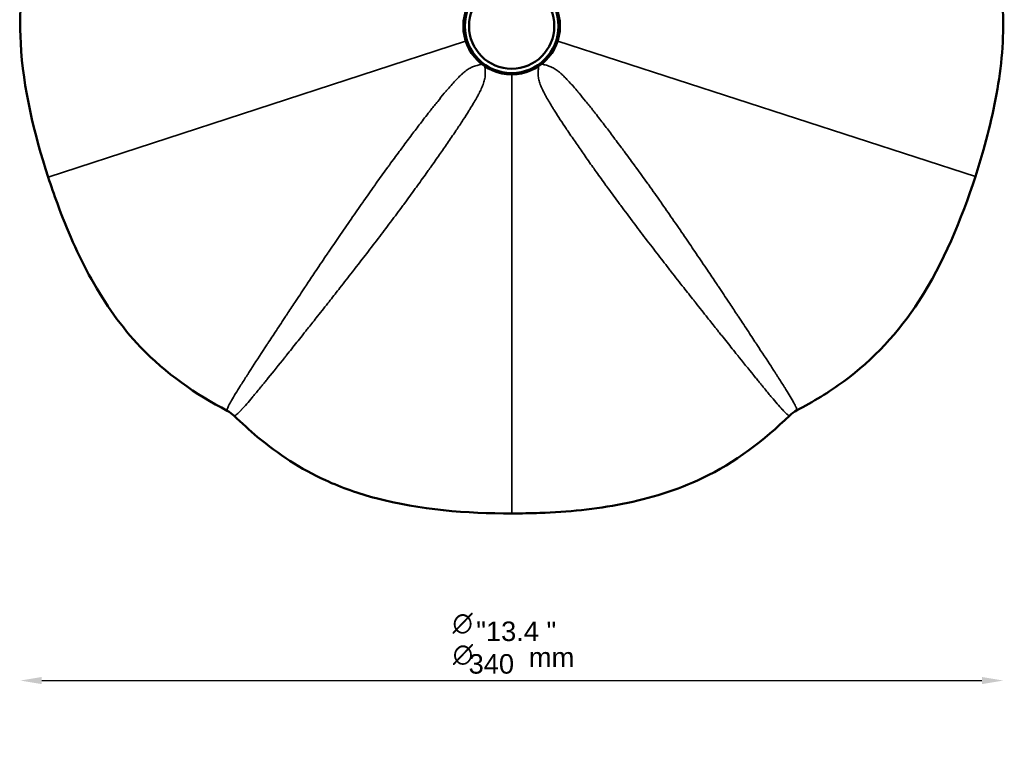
# Model space of a CAD drawing. Header units: millimetres. Extents: x 269 to 708, y 107 to 1146.
# Tile 1 of 3: x 269 to 616, y 107 to 362. Entities that reach past the tile are written whole.
import ezdxf

# ---------------------------------------------------------------- set-up
doc = ezdxf.new("R2010")
doc.units = ezdxf.units.MM
doc.header["$LTSCALE"] = 3
for name, color, linetype, lineweight in [('Symbol (ISO)', 7, 'Continuous', 25), ('Widoczne (ISO)', 7, 'Continuous', 50), ('Widoczne wąskie (ISO)', 7, 'Continuous', 35), ('Wymiar (ISO)', 7, 'Continuous', 25)]:
    doc.layers.add(name, color=color, linetype=linetype, lineweight=lineweight)
doc.styles.add('Tekst notatki (ISO)', font='arial.ttf')
doc.dimstyles.new('Domyślne (ISO)', dxfattribs={"dimscale": 3, "dimtxt": 2.3, "dimasz": 2.5, "dimexe": 3.175, "dimexo": 0, "dimgap": 0.762, "dimtad": 1, "dimdec": 1, "dimlfac": 0.03937, "dimzin": 0, "dimdsep": 46, "dimtxsty": 'Tekst notatki (ISO)', "dimcen": 0.09, "dimdle": 10, "dimclrd": 256, "dimclre": 256, "dimclrt": 256, "dimazin": 2, "dimtfac": 1, "dimtmove": 0, "dimatfit": 3, "dimfxl": 0, "dimtolj": 1, "dimlwd": -1, "dimlwe": -1, "dimarcsym": 0})

# ---------------------------------------------------------------- blocks, each defined once
blk = doc.blocks.new('*D7')
at = {"layer": 'Defpoints', "color": 0, "transparency": 16777216}
for p in [(615.59, 361.41), (269.47, 358.98), (615.59, 129.49)]:
    blk.add_point(p, dxfattribs=at)
at = {"layer": 'Wymiar (ISO)', "transparency": 16777216}
blk.add_line((276.97, 129.49), (608.09, 129.49), dxfattribs=at)
for points in [[(276.97, 130.74), (276.97, 128.24), (269.47, 129.49)], [(608.09, 130.74), (608.09, 128.24), (615.59, 129.49)]]:
    blk.add_solid(points, dxfattribs=at)
at = {"layer": 'Wymiar (ISO)', "transparency": 16777216, "insert": (427.33, 150.3), "char_height": 6.9, "attachment_point": 1, "style": 'Tekst notatki (ISO)'}
blk.add_mtext('\\A1; "\\fArial|b0|i0;{\\H6.8700;13.4 "\\P}\\fArial|b0|i0;{\\H6.8700;340}', dxfattribs=at)

msp = doc.modelspace()

# ---------------------------------------------------------------- linework, layer by layer
at = {"layer": 'Widoczne (ISO)'}
for radius in [17, 16.5, 15]:
    msp.add_circle((442.49, 360.02), radius, dxfattribs=at)
for points, knots in [([(279.27, 306.88), (274.3, 322.15), (270.45, 338.05), (269.23, 360.37), (269.37, 366.72), (271.19, 382.43), (273.73, 391.73), (278.58, 403.84), (280.11, 407.23), (281.76, 410.56)], [0, 0, 0, 0, 4.818374, 4.818374, 6.710343, 6.710343, 9.590844, 9.590844, 10.745785, 10.745785, 10.745785, 10.745785]), ([(603.18, 410.75), (608.71, 399.56), (613.03, 387.34), (615.99, 364.92), (615.81, 354.92), (613.45, 335.47), (611.32, 325.88), (607.76, 313.33), (606.8, 310.19), (605.79, 307.06)], [0.000001, 0.000001, 0.000001, 0.000001, 3.876756, 3.876756, 6.825657, 6.825657, 9.754337, 9.754337, 10.739671, 10.739671, 10.739671, 10.739671]), ([(342.32, 224.53), (331.28, 230.33), (320.59, 237.68), (305.03, 254.07), (299.29, 262.27), (289.77, 279.39), (285.85, 288.4), (281.36, 300.65), (280.29, 303.75), (279.27, 306.88)], [0.000001, 0.000001, 0.000001, 0.000001, 3.876756, 3.876756, 6.825657, 6.825657, 9.754337, 9.754337, 10.739671, 10.739671, 10.739671, 10.739671]), ([(605.79, 307.06), (600.83, 291.79), (594.61, 276.67), (578.87, 252.31), (569.75, 242.46), (554.22, 231.07), (548.6, 227.68), (542.83, 224.64)], [0, 0, 0, 0, 4.817466, 4.817466, 8.703693, 8.703693, 10.729856, 10.729856, 10.729856, 10.729856]), ([(442.6, 188.36), (426.54, 188.35), (410.23, 189.6), (388.62, 195.34), (382.63, 197.43), (368.24, 204.02), (360.18, 209.3), (350.17, 217.66), (347.42, 220.17), (344.75, 222.76)], [0, 0, 0, 0, 4.818374, 4.818374, 6.710343, 6.710343, 9.590844, 9.590844, 10.745785, 10.745785, 10.745785, 10.745785]), ([(540.4, 222.87), (531.47, 214.16), (521.18, 206.27), (500.78, 196.54), (491.21, 193.61), (471.98, 189.85), (462.2, 188.91), (449.17, 188.42), (445.88, 188.36), (442.6, 188.36)], [0.000001, 0.000001, 0.000001, 0.000001, 3.876756, 3.876756, 6.825657, 6.825657, 9.754337, 9.754337, 10.739671, 10.739671, 10.739671, 10.739671])]:
    msp.add_open_spline(points, degree=3, knots=knots, dxfattribs=at)
for points in [[(344.75, 222.76), (344.04, 223.46), (343.21, 224.06), (342.32, 224.53)], [(542.83, 224.64), (541.95, 224.17), (541.12, 223.57), (540.4, 222.87)]]:
    msp.add_open_spline(points, degree=3, dxfattribs=at)
at = {"layer": 'Widoczne wąskie (ISO)'}
for p, q in [((426.27, 354.73), (279.27, 306.88)), ((426.27, 354.73), (426.33, 354.75)), ((458.66, 354.77), (458.73, 354.75)), ((458.73, 354.75), (605.79, 307.06)), ((442.51, 343.02), (442.51, 342.95)), ((442.51, 342.95), (442.6, 188.36))]:
    msp.add_line(p, q, dxfattribs=at)
for points, knots in [([(426.27, 354.73), (426.26, 354.76), (426.25, 354.79), (426.24, 354.82), (426.23, 354.87), (426.21, 354.92), (426.2, 354.97), (426.16, 355.07), (426.13, 355.17), (426.11, 355.27), (426.1, 355.3), (426.09, 355.32), (426.08, 355.35), (426.03, 355.53), (425.98, 355.7), (425.94, 355.88), (425.93, 355.91), (425.93, 355.94), (425.92, 355.97), (425.83, 356.35), (425.75, 356.74), (425.69, 357.12), (425.68, 357.16), (425.67, 357.2), (425.67, 357.24), (425.6, 357.66), (425.56, 358.09), (425.53, 358.52), (425.51, 358.81), (425.51, 359.1), (425.51, 359.39)], [-0.00000006, -0.00000006, -0.00000006, -0.00000006, 0.00012781, 0.00012781, 0.00012781, 0.000349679, 0.000349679, 0.000349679, 0.000798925, 0.000798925, 0.000798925, 0.000919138, 0.000919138, 0.000919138, 0.001698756, 0.001698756, 0.001698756, 0.001838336, 0.001838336, 0.001838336, 0.003517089, 0.003517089, 0.003517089, 0.003676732, 0.003676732, 0.003676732, 0.005515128, 0.005515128, 0.005515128, 0.006769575, 0.006769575, 0.006769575, 0.006769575]), ([(459.49, 359.59), (459.5, 359.24), (459.49, 358.89), (459.47, 358.53), (459.44, 358.11), (459.4, 357.68), (459.33, 357.25), (459.33, 357.22), (459.32, 357.18), (459.31, 357.14), (459.25, 356.76), (459.18, 356.37), (459.08, 355.99), (459.08, 355.96), (459.07, 355.93), (459.06, 355.9), (459.02, 355.72), (458.97, 355.55), (458.92, 355.37), (458.91, 355.34), (458.91, 355.32), (458.9, 355.29), (458.87, 355.19), (458.84, 355.09), (458.81, 354.99), (458.79, 354.94), (458.78, 354.89), (458.76, 354.84), (458.75, 354.81), (458.74, 354.78), (458.73, 354.75)], [0.007670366, 0.007670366, 0.007670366, 0.007670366, 0.009185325, 0.009185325, 0.009185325, 0.01102239, 0.01102239, 0.01102239, 0.011181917, 0.011181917, 0.011181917, 0.012859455, 0.012859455, 0.012859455, 0.012998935, 0.012998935, 0.012998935, 0.013777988, 0.013777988, 0.013777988, 0.013898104, 0.013898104, 0.013898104, 0.014346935, 0.014346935, 0.014346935, 0.014568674, 0.014568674, 0.014568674, 0.01469652, 0.01469652, 0.01469652, 0.01469652]), ([(428.45, 350.44), (428.26, 350.7), (428.07, 350.97), (427.9, 351.24), (427.67, 351.6), (427.45, 351.98), (427.26, 352.36), (427.24, 352.39), (427.22, 352.42), (427.21, 352.46), (427.03, 352.81), (426.87, 353.16), (426.72, 353.52), (426.7, 353.55), (426.69, 353.58), (426.68, 353.61), (426.61, 353.78), (426.54, 353.95), (426.48, 354.12), (426.47, 354.15), (426.46, 354.18), (426.45, 354.2), (426.42, 354.3), (426.38, 354.4), (426.35, 354.5), (426.33, 354.55), (426.32, 354.6), (426.3, 354.65), (426.29, 354.68), (426.28, 354.71), (426.27, 354.73)], [0.007793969, 0.007793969, 0.007793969, 0.007793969, 0.009185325, 0.009185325, 0.009185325, 0.01102239, 0.01102239, 0.01102239, 0.011181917, 0.011181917, 0.011181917, 0.012859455, 0.012859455, 0.012859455, 0.012998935, 0.012998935, 0.012998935, 0.013777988, 0.013777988, 0.013777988, 0.013898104, 0.013898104, 0.013898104, 0.014346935, 0.014346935, 0.014346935, 0.014568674, 0.014568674, 0.014568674, 0.01469652, 0.01469652, 0.01469652, 0.01469652]), ([(458.73, 354.75), (458.72, 354.7), (458.7, 354.65), (458.66, 354.55), (458.61, 354.39), (458.56, 354.24), (458.45, 353.94), (458.37, 353.74), (458.13, 353.15), (457.95, 352.76), (457.56, 352.01), (457.35, 351.64), (456.92, 350.96), (456.7, 350.65), (456.47, 350.34)], [-0.00000006, -0.00000006, -0.00000006, -0.00000006, 0.000227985, 0.000227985, 0.00045603, 0.00091212, 0.00091212, 0.001824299, 0.001824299, 0.003648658, 0.003648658, 0.005473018, 0.005473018, 0.007095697, 0.007095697, 0.007095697, 0.007095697]), ([(342.32, 224.53), (342.24, 224.57), (342.22, 224.69), (342.26, 224.88), (342.26, 224.88), (342.26, 224.88), (342.26, 224.88), (342.3, 225.12), (342.44, 225.48), (342.65, 225.95), (342.86, 226.4), (343.15, 226.95), (343.51, 227.6), (343.53, 227.63), (343.54, 227.65), (343.56, 227.68), (343.94, 228.36), (344.39, 229.14), (344.92, 230.01), (345.39, 230.79), (345.91, 231.65), (346.49, 232.57), (346.55, 232.67), (346.61, 232.76), (346.67, 232.86), (347.32, 233.9), (348.03, 235.01), (348.79, 236.21), (348.98, 236.51), (349.18, 236.82), (349.38, 237.13), (349.58, 237.43), (349.78, 237.75), (349.98, 238.07), (350.26, 238.5), (350.54, 238.93), (350.82, 239.37), (350.96, 239.59), (351.11, 239.8), (351.25, 240.03), (352.8, 242.42), (354.48, 245), (356.27, 247.74), (356.48, 248.05), (356.69, 248.37), (356.9, 248.69), (357.91, 250.23), (358.96, 251.83), (360.04, 253.47), (360.58, 254.29), (361.13, 255.12), (361.68, 255.96), (362, 256.45), (362.32, 256.94), (362.65, 257.43), (362.89, 257.79), (363.13, 258.16), (363.37, 258.52), (364.28, 259.9), (365.2, 261.29), (366.14, 262.7), (367.33, 264.51), (368.56, 266.35), (369.8, 268.21), (370.02, 268.55), (370.25, 268.89), (370.47, 269.23), (371.51, 270.78), (372.56, 272.36), (373.62, 273.94), (374.93, 275.89), (376.26, 277.86), (377.6, 279.84), (377.74, 280.05), (377.87, 280.25), (378.01, 280.46), (379.23, 282.26), (380.46, 284.07), (381.71, 285.9), (383.1, 287.93), (384.5, 289.98), (385.92, 292.04), (385.93, 292.06), (385.94, 292.07), (385.96, 292.09), (387.3, 294.03), (388.66, 295.99), (390.04, 297.96), (390.13, 298.1), (390.23, 298.23), (390.33, 298.37), (390.93, 299.23), (391.53, 300.09), (392.14, 300.95), (392.84, 301.95), (393.55, 302.95), (394.27, 303.95), (394.45, 304.21), (394.64, 304.47), (394.82, 304.73), (396.06, 306.46), (397.31, 308.2), (398.57, 309.93), (398.85, 310.32), (399.14, 310.72), (399.43, 311.11), (400.59, 312.71), (401.76, 314.3), (402.93, 315.88), (403.32, 316.42), (403.72, 316.95), (404.11, 317.49), (405.19, 318.93), (406.27, 320.37), (407.35, 321.81), (407.84, 322.47), (408.34, 323.12), (408.83, 323.77), (409.83, 325.09), (410.84, 326.4), (411.85, 327.71), (412.4, 328.43), (412.97, 329.15), (413.53, 329.87), (413.73, 330.12), (413.93, 330.38), (414.13, 330.63), (414.9, 331.61), (415.67, 332.58), (416.44, 333.54), (417.21, 334.49), (417.99, 335.44), (418.77, 336.38), (419.04, 336.7), (419.31, 337.02), (419.58, 337.34), (420.09, 337.95), (420.61, 338.54), (421.13, 339.13), (421.62, 339.69), (422.11, 340.24), (422.61, 340.77), (422.92, 341.11), (423.23, 341.43), (423.55, 341.76), (423.96, 342.18), (424.38, 342.59), (424.8, 342.98), (424.94, 343.1), (425.07, 343.23), (425.21, 343.35), (425.5, 343.61), (425.8, 343.86), (426.11, 344.1), (426.33, 344.28), (426.56, 344.45), (426.79, 344.61), (427.03, 344.78), (427.27, 344.93), (427.51, 345.08), (428, 345.37), (428.51, 345.61), (429.04, 345.82), (429.58, 346.02), (430.14, 346.18), (430.71, 346.33), (431.13, 346.44), (431.55, 346.55), (431.98, 346.67)], [0.0594397, 0.0594397, 0.0594397, 0.0594397, 0.067888, 0.067888, 0.067888, 0.0678986, 0.0678986, 0.0678986, 0.0785853, 0.0785853, 0.0785853, 0.0888733, 0.0888733, 0.0888733, 0.089272, 0.089272, 0.089272, 0.0999587, 0.0999587, 0.0999587, 0.10964, 0.10964, 0.10964, 0.1106454, 0.1106454, 0.1106454, 0.1213321, 0.1213321, 0.1213321, 0.1240037, 0.1240037, 0.1240037, 0.1266754, 0.1266754, 0.1266754, 0.1302516, 0.1302516, 0.1302516, 0.1320188, 0.1320188, 0.1320188, 0.1511864, 0.1511864, 0.1511864, 0.1533921, 0.1533921, 0.1533921, 0.1640788, 0.1640788, 0.1640788, 0.1694222, 0.1694222, 0.1694222, 0.1725, 0.1725, 0.1725, 0.1747655, 0.1747655, 0.1747655, 0.1832758, 0.1832758, 0.1832758, 0.194174, 0.194174, 0.194174, 0.1961389, 0.1961389, 0.1961389, 0.2051921, 0.2051921, 0.2051921, 0.2163619, 0.2163619, 0.2163619, 0.2175122, 0.2175122, 0.2175122, 0.2276382, 0.2276382, 0.2276382, 0.2388856, 0.2388856, 0.2388856, 0.238973, 0.238973, 0.238973, 0.2495723, 0.2495723, 0.2495723, 0.2503154, 0.2503154, 0.2503154, 0.2549157, 0.2549157, 0.2549157, 0.260259, 0.260259, 0.260259, 0.2616458, 0.2616458, 0.2616458, 0.2709457, 0.2709457, 0.2709457, 0.2730689, 0.2730689, 0.2730689, 0.2816324, 0.2816324, 0.2816324, 0.2845147, 0.2845147, 0.2845147, 0.2923191, 0.2923191, 0.2923191, 0.2958624, 0.2958624, 0.2958624, 0.3030057, 0.3030057, 0.3030057, 0.3069454, 0.3069454, 0.3069454, 0.3083491, 0.3083491, 0.3083491, 0.3136924, 0.3136924, 0.3136924, 0.3190358, 0.3190358, 0.3190358, 0.32089, 0.32089, 0.32089, 0.3243791, 0.3243791, 0.3243791, 0.3276759, 0.3276759, 0.3276759, 0.3297225, 0.3297225, 0.3297225, 0.3323941, 0.3323941, 0.3323941, 0.3332454, 0.3332454, 0.3332454, 0.3350658, 0.3350658, 0.3350658, 0.3364016, 0.3364016, 0.3364016, 0.3377375, 0.3377375, 0.3377375, 0.3404091, 0.3404091, 0.3404091, 0.3430808, 0.3430808, 0.3430808, 0.3450193, 0.3450193, 0.3450193, 0.3450193]), ([(433.07, 345.88), (433.09, 345.44), (433.12, 345.01), (433.14, 344.59), (433.18, 344), (433.2, 343.43), (433.17, 342.87), (433.15, 342.3), (433.08, 341.74), (432.95, 341.19), (432.89, 340.91), (432.82, 340.63), (432.74, 340.36), (432.66, 340.08), (432.56, 339.81), (432.47, 339.53), (432.33, 339.16), (432.18, 338.78), (432.01, 338.41), (431.94, 338.25), (431.87, 338.09), (431.8, 337.93), (431.55, 337.4), (431.29, 336.88), (431.02, 336.36), (430.81, 335.95), (430.6, 335.55), (430.37, 335.14), (430.02, 334.51), (429.66, 333.89), (429.3, 333.26), (428.89, 332.58), (428.47, 331.89), (428.05, 331.2), (427.84, 330.86), (427.63, 330.52), (427.42, 330.19), (426.78, 329.16), (426.12, 328.13), (425.45, 327.1), (425.12, 326.59), (424.78, 326.07), (424.44, 325.56), (424.1, 325.04), (423.75, 324.52), (423.41, 324.01), (423.21, 323.71), (423.02, 323.42), (422.82, 323.12), (422.33, 322.39), (421.83, 321.66), (421.33, 320.93), (420.39, 319.54), (419.44, 318.15), (418.48, 316.77), (418.03, 316.12), (417.58, 315.47), (417.13, 314.83), (416.08, 313.33), (415.03, 311.83), (413.97, 310.34), (413.6, 309.82), (413.23, 309.3), (412.87, 308.79), (411.7, 307.15), (410.53, 305.53), (409.36, 303.91), (409.09, 303.53), (408.83, 303.16), (408.56, 302.79), (407.28, 301.04), (406, 299.29), (404.72, 297.54), (404.55, 297.31), (404.38, 297.08), (404.21, 296.85), (403.48, 295.86), (402.75, 294.88), (402.01, 293.9), (401.36, 293.03), (400.72, 292.16), (400.07, 291.3), (399.99, 291.19), (399.91, 291.08), (399.82, 290.97), (398.37, 289.03), (396.92, 287.12), (395.47, 285.22), (395.47, 285.21), (395.46, 285.2), (395.45, 285.2), (393.92, 283.19), (392.4, 281.2), (390.89, 279.24), (389.56, 277.51), (388.23, 275.8), (386.91, 274.11), (386.74, 273.89), (386.57, 273.67), (386.4, 273.45), (384.93, 271.56), (383.47, 269.69), (382.02, 267.84), (380.86, 266.37), (379.72, 264.91), (378.57, 263.46), (378.3, 263.12), (378.03, 262.77), (377.77, 262.43), (376.38, 260.67), (375.01, 258.94), (373.66, 257.24), (372.63, 255.94), (371.61, 254.65), (370.6, 253.38), (370.31, 253.02), (370.02, 252.65), (369.73, 252.29), (369.38, 251.85), (369.03, 251.42), (368.69, 250.98), (368.06, 250.19), (367.44, 249.41), (366.83, 248.65), (365.6, 247.11), (364.41, 245.62), (363.25, 244.17), (363, 243.85), (362.74, 243.54), (362.49, 243.22), (360.46, 240.69), (358.55, 238.31), (356.76, 236.11), (356.58, 235.89), (356.4, 235.67), (356.23, 235.45), (355.91, 235.06), (355.6, 234.68), (355.29, 234.3), (355.05, 234), (354.82, 233.71), (354.58, 233.43), (354.35, 233.14), (354.12, 232.86), (353.89, 232.59), (352.99, 231.48), (352.15, 230.46), (351.36, 229.52), (351.28, 229.42), (351.19, 229.32), (351.11, 229.22), (350.42, 228.4), (349.78, 227.65), (349.19, 226.96), (348.53, 226.2), (347.93, 225.52), (347.39, 224.94), (347.36, 224.91), (347.34, 224.88), (347.31, 224.85), (347.07, 224.6), (346.85, 224.36), (346.65, 224.15), (346.42, 223.92), (346.21, 223.71), (346.02, 223.54), (345.64, 223.18), (345.34, 222.94), (345.12, 222.82), (345.11, 222.81), (345.11, 222.81), (345.11, 222.81), (344.94, 222.72), (344.82, 222.7), (344.75, 222.76)], [0.0015948, 0.0015948, 0.0015948, 0.0015948, 0.0035173, 0.0035173, 0.0035173, 0.0061759, 0.0061759, 0.0061759, 0.0088346, 0.0088346, 0.0088346, 0.0101639, 0.0101639, 0.0101639, 0.0114932, 0.0114932, 0.0114932, 0.013342, 0.013342, 0.013342, 0.0141519, 0.0141519, 0.0141519, 0.0168105, 0.0168105, 0.0168105, 0.0188936, 0.0188936, 0.0188936, 0.0221278, 0.0221278, 0.0221278, 0.0256975, 0.0256975, 0.0256975, 0.0274451, 0.0274451, 0.0274451, 0.0327624, 0.0327624, 0.0327624, 0.035421, 0.035421, 0.035421, 0.0380797, 0.0380797, 0.0380797, 0.0396032, 0.0396032, 0.0396032, 0.043397, 0.043397, 0.043397, 0.0506339, 0.0506339, 0.0506339, 0.0540315, 0.0540315, 0.0540315, 0.0619282, 0.0619282, 0.0619282, 0.0646661, 0.0646661, 0.0646661, 0.07332, 0.07332, 0.07332, 0.0753007, 0.0753007, 0.0753007, 0.0846893, 0.0846893, 0.0846893, 0.0859353, 0.0859353, 0.0859353, 0.0912526, 0.0912526, 0.0912526, 0.0959663, 0.0959663, 0.0959663, 0.0965699, 0.0965699, 0.0965699, 0.1072044, 0.1072044, 0.1072044, 0.1072552, 0.1072552, 0.1072552, 0.1185365, 0.1185365, 0.1185365, 0.1284736, 0.1284736, 0.1284736, 0.1297597, 0.1297597, 0.1297597, 0.1408769, 0.1408769, 0.1408769, 0.1497428, 0.1497428, 0.1497428, 0.1518432, 0.1518432, 0.1518432, 0.1626901, 0.1626901, 0.1626901, 0.1710119, 0.1710119, 0.1710119, 0.1734148, 0.1734148, 0.1734148, 0.1763292, 0.1763292, 0.1763292, 0.1816465, 0.1816465, 0.1816465, 0.1922811, 0.1922811, 0.1922811, 0.194628, 0.194628, 0.194628, 0.2135502, 0.2135502, 0.2135502, 0.2154641, 0.2154641, 0.2154641, 0.2188675, 0.2188675, 0.2188675, 0.2215262, 0.2215262, 0.2215262, 0.2241848, 0.2241848, 0.2241848, 0.2348194, 0.2348194, 0.2348194, 0.2359785, 0.2359785, 0.2359785, 0.245454, 0.245454, 0.245454, 0.2560886, 0.2560886, 0.2560886, 0.2566476, 0.2566476, 0.2566476, 0.2614059, 0.2614059, 0.2614059, 0.2667232, 0.2667232, 0.2667232, 0.2773577, 0.2773577, 0.2773577, 0.2775338, 0.2775338, 0.2775338, 0.2859422, 0.2859422, 0.2859422, 0.2859422]), ([(442.51, 342.95), (442.48, 342.95), (442.45, 342.95), (442.42, 342.95), (442.36, 342.95), (442.31, 342.95), (442.26, 342.95), (442.16, 342.95), (442.05, 342.96), (441.95, 342.96), (441.92, 342.96), (441.89, 342.96), (441.86, 342.96), (441.68, 342.97), (441.5, 342.98), (441.32, 342.99), (441.28, 342.99), (441.25, 343), (441.22, 343), (440.83, 343.03), (440.44, 343.07), (440.05, 343.13), (440.02, 343.14), (439.98, 343.14), (439.94, 343.15), (439.52, 343.22), (439.1, 343.31), (438.68, 343.42), (438.33, 343.51), (437.99, 343.61), (437.65, 343.73)], [-0.00000006, -0.00000006, -0.00000006, -0.00000006, 0.00012781, 0.00012781, 0.00012781, 0.000349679, 0.000349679, 0.000349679, 0.000798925, 0.000798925, 0.000798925, 0.000919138, 0.000919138, 0.000919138, 0.001698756, 0.001698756, 0.001698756, 0.001838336, 0.001838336, 0.001838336, 0.003517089, 0.003517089, 0.003517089, 0.003676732, 0.003676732, 0.003676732, 0.005515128, 0.005515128, 0.005515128, 0.007060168, 0.007060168, 0.007060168, 0.007060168]), ([(447.41, 343.75), (447.06, 343.62), (446.7, 343.52), (446.33, 343.42), (445.92, 343.31), (445.5, 343.22), (445.07, 343.15), (445.04, 343.15), (445, 343.14), (444.96, 343.14), (444.58, 343.08), (444.19, 343.03), (443.8, 343), (443.76, 343), (443.73, 342.99), (443.7, 342.99), (443.52, 342.98), (443.34, 342.97), (443.15, 342.96), (443.13, 342.96), (443.1, 342.96), (443.07, 342.96), (442.97, 342.96), (442.86, 342.95), (442.76, 342.95), (442.7, 342.95), (442.65, 342.95), (442.6, 342.95), (442.57, 342.95), (442.54, 342.95), (442.51, 342.95)], [0.007569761, 0.007569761, 0.007569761, 0.007569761, 0.009185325, 0.009185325, 0.009185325, 0.01102239, 0.01102239, 0.01102239, 0.011181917, 0.011181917, 0.011181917, 0.012859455, 0.012859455, 0.012859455, 0.012998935, 0.012998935, 0.012998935, 0.013777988, 0.013777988, 0.013777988, 0.013898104, 0.013898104, 0.013898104, 0.014346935, 0.014346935, 0.014346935, 0.014568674, 0.014568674, 0.014568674, 0.01469652, 0.01469652, 0.01469652, 0.01469652]), ([(540.4, 222.87), (540.34, 222.81), (540.22, 222.83), (540.05, 222.92), (540.05, 222.92), (540.05, 222.92), (540.05, 222.92), (539.83, 223.04), (539.53, 223.28), (539.15, 223.63), (538.79, 223.97), (538.35, 224.41), (537.84, 224.96), (537.82, 224.98), (537.8, 225), (537.78, 225.02), (537.25, 225.6), (536.65, 226.27), (535.99, 227.03), (535.39, 227.73), (534.74, 228.49), (534.04, 229.32), (533.97, 229.41), (533.89, 229.5), (533.82, 229.59), (533.03, 230.52), (532.19, 231.54), (531.29, 232.64), (531.06, 232.91), (530.83, 233.19), (530.6, 233.48), (530.37, 233.76), (530.13, 234.05), (529.89, 234.35), (529.57, 234.74), (529.24, 235.14), (528.91, 235.55), (528.75, 235.75), (528.58, 235.95), (528.42, 236.15), (526.62, 238.37), (524.69, 240.76), (522.64, 243.31), (522.4, 243.61), (522.17, 243.9), (521.93, 244.2), (520.77, 245.64), (519.58, 247.13), (518.35, 248.67), (517.74, 249.43), (517.11, 250.21), (516.48, 251), (516.12, 251.46), (515.76, 251.91), (515.39, 252.38), (515.12, 252.72), (514.85, 253.06), (514.57, 253.4), (513.55, 254.69), (512.51, 255.99), (511.45, 257.32), (510.1, 259.02), (508.73, 260.75), (507.34, 262.51), (507.09, 262.82), (506.84, 263.14), (506.59, 263.46), (505.43, 264.93), (504.26, 266.42), (503.08, 267.91), (501.63, 269.76), (500.17, 271.63), (498.69, 273.52), (498.54, 273.71), (498.39, 273.91), (498.24, 274.1), (496.9, 275.82), (495.55, 277.55), (494.2, 279.3), (492.7, 281.25), (491.19, 283.21), (489.67, 285.2), (489.65, 285.22), (489.64, 285.23), (489.63, 285.25), (488.2, 287.13), (486.76, 289.02), (485.31, 290.94), (485.21, 291.08), (485.11, 291.21), (485, 291.35), (484.38, 292.18), (483.75, 293.02), (483.11, 293.87), (482.38, 294.85), (481.65, 295.83), (480.92, 296.82), (480.73, 297.07), (480.54, 297.33), (480.35, 297.59), (479.08, 299.3), (477.82, 301.03), (476.56, 302.76), (476.27, 303.15), (475.99, 303.55), (475.7, 303.94), (474.54, 305.54), (473.39, 307.14), (472.24, 308.75), (471.86, 309.29), (471.47, 309.83), (471.09, 310.37), (470.04, 311.83), (469.01, 313.31), (467.97, 314.78), (467.5, 315.45), (467.03, 316.12), (466.57, 316.8), (465.63, 318.15), (464.69, 319.51), (463.76, 320.88), (463.24, 321.63), (462.73, 322.39), (462.22, 323.15), (462.04, 323.42), (461.86, 323.69), (461.68, 323.96), (460.99, 324.99), (460.3, 326.02), (459.63, 327.05), (458.96, 328.08), (458.3, 329.11), (457.65, 330.14), (457.42, 330.5), (457.2, 330.86), (456.98, 331.21), (456.56, 331.89), (456.16, 332.56), (455.76, 333.24), (455.38, 333.87), (455.01, 334.51), (454.65, 335.16), (454.43, 335.55), (454.22, 335.95), (454.01, 336.35), (453.74, 336.87), (453.48, 337.4), (453.23, 337.92), (453.16, 338.09), (453.08, 338.26), (453.01, 338.42), (452.85, 338.78), (452.7, 339.15), (452.57, 339.51), (452.47, 339.78), (452.38, 340.05), (452.29, 340.32), (452.21, 340.59), (452.14, 340.87), (452.08, 341.15), (451.95, 341.7), (451.87, 342.26), (451.85, 342.83), (451.82, 343.4), (451.84, 343.99), (451.87, 344.58), (451.89, 345.01), (451.92, 345.45), (451.94, 345.89)], [0.0594397, 0.0594397, 0.0594397, 0.0594397, 0.067888, 0.067888, 0.067888, 0.0678986, 0.0678986, 0.0678986, 0.0785853, 0.0785853, 0.0785853, 0.0888733, 0.0888733, 0.0888733, 0.089272, 0.089272, 0.089272, 0.0999587, 0.0999587, 0.0999587, 0.10964, 0.10964, 0.10964, 0.1106454, 0.1106454, 0.1106454, 0.1213321, 0.1213321, 0.1213321, 0.1240037, 0.1240037, 0.1240037, 0.1266754, 0.1266754, 0.1266754, 0.1302516, 0.1302516, 0.1302516, 0.1320188, 0.1320188, 0.1320188, 0.1511864, 0.1511864, 0.1511864, 0.1533921, 0.1533921, 0.1533921, 0.1640788, 0.1640788, 0.1640788, 0.1694222, 0.1694222, 0.1694222, 0.1725, 0.1725, 0.1725, 0.1747655, 0.1747655, 0.1747655, 0.1832758, 0.1832758, 0.1832758, 0.194174, 0.194174, 0.194174, 0.1961389, 0.1961389, 0.1961389, 0.2051921, 0.2051921, 0.2051921, 0.2163619, 0.2163619, 0.2163619, 0.2175122, 0.2175122, 0.2175122, 0.2276382, 0.2276382, 0.2276382, 0.2388856, 0.2388856, 0.2388856, 0.238973, 0.238973, 0.238973, 0.2495723, 0.2495723, 0.2495723, 0.2503154, 0.2503154, 0.2503154, 0.2549157, 0.2549157, 0.2549157, 0.260259, 0.260259, 0.260259, 0.2616458, 0.2616458, 0.2616458, 0.2709457, 0.2709457, 0.2709457, 0.2730689, 0.2730689, 0.2730689, 0.2816324, 0.2816324, 0.2816324, 0.2845147, 0.2845147, 0.2845147, 0.2923191, 0.2923191, 0.2923191, 0.2958624, 0.2958624, 0.2958624, 0.3030057, 0.3030057, 0.3030057, 0.3069454, 0.3069454, 0.3069454, 0.3083491, 0.3083491, 0.3083491, 0.3136924, 0.3136924, 0.3136924, 0.3190358, 0.3190358, 0.3190358, 0.32089, 0.32089, 0.32089, 0.3243791, 0.3243791, 0.3243791, 0.3276759, 0.3276759, 0.3276759, 0.3297225, 0.3297225, 0.3297225, 0.3323941, 0.3323941, 0.3323941, 0.3332454, 0.3332454, 0.3332454, 0.3350658, 0.3350658, 0.3350658, 0.3364016, 0.3364016, 0.3364016, 0.3377375, 0.3377375, 0.3377375, 0.3404091, 0.3404091, 0.3404091, 0.3430808, 0.3430808, 0.3430808, 0.3450283, 0.3450283, 0.3450283, 0.3450283]), ([(453.03, 346.68), (453.45, 346.57), (453.87, 346.46), (454.28, 346.35), (454.85, 346.2), (455.4, 346.05), (455.93, 345.85), (456.46, 345.65), (456.97, 345.41), (457.46, 345.12), (457.7, 344.98), (457.94, 344.82), (458.18, 344.66), (458.42, 344.5), (458.65, 344.32), (458.88, 344.15), (459.2, 343.9), (459.5, 343.64), (459.81, 343.37), (459.94, 343.25), (460.07, 343.13), (460.2, 343.01), (460.63, 342.62), (461.04, 342.21), (461.45, 341.79), (461.77, 341.47), (462.09, 341.13), (462.41, 340.8), (462.9, 340.27), (463.38, 339.74), (463.86, 339.19), (464.39, 338.6), (464.92, 337.99), (465.44, 337.37), (465.7, 337.07), (465.95, 336.76), (466.21, 336.46), (466.99, 335.53), (467.76, 334.59), (468.53, 333.63), (468.92, 333.16), (469.3, 332.67), (469.69, 332.19), (470.08, 331.71), (470.46, 331.22), (470.84, 330.74), (471.06, 330.46), (471.28, 330.18), (471.5, 329.9), (472.05, 329.2), (472.59, 328.51), (473.13, 327.81), (474.16, 326.48), (475.19, 325.15), (476.21, 323.81), (476.68, 323.18), (477.16, 322.55), (477.64, 321.92), (478.74, 320.46), (479.84, 319), (480.93, 317.53), (481.31, 317.02), (481.69, 316.51), (482.07, 316), (483.26, 314.39), (484.44, 312.78), (485.62, 311.16), (485.89, 310.79), (486.16, 310.42), (486.43, 310.05), (487.71, 308.3), (488.98, 306.54), (490.24, 304.78), (490.41, 304.55), (490.57, 304.31), (490.74, 304.08), (491.45, 303.08), (492.16, 302.08), (492.87, 301.08), (493.5, 300.2), (494.12, 299.31), (494.74, 298.43), (494.82, 298.32), (494.9, 298.21), (494.98, 298.09), (496.37, 296.11), (497.75, 294.14), (499.1, 292.18), (499.11, 292.17), (499.11, 292.16), (499.12, 292.15), (500.56, 290.08), (501.97, 288.02), (503.37, 285.97), (504.6, 284.17), (505.82, 282.38), (507.02, 280.61), (507.18, 280.38), (507.34, 280.15), (507.49, 279.92), (508.83, 277.93), (510.16, 275.97), (511.47, 274.02), (512.52, 272.46), (513.55, 270.92), (514.58, 269.38), (514.82, 269.02), (515.06, 268.66), (515.3, 268.3), (516.55, 266.43), (517.77, 264.6), (518.97, 262.79), (519.89, 261.4), (520.8, 260.04), (521.69, 258.69), (521.95, 258.3), (522.21, 257.91), (522.46, 257.52), (522.77, 257.05), (523.08, 256.59), (523.39, 256.13), (523.94, 255.28), (524.49, 254.45), (525.03, 253.63), (526.12, 251.99), (527.17, 250.4), (528.18, 248.85), (528.41, 248.51), (528.63, 248.17), (528.85, 247.83), (530.63, 245.12), (532.31, 242.56), (533.85, 240.19), (534, 239.95), (534.16, 239.71), (534.31, 239.47), (534.58, 239.05), (534.85, 238.64), (535.12, 238.23), (535.32, 237.91), (535.52, 237.6), (535.72, 237.29), (535.92, 236.98), (536.12, 236.67), (536.31, 236.37), (537.08, 235.17), (537.79, 234.05), (538.44, 233.02), (538.51, 232.9), (538.58, 232.79), (538.65, 232.68), (539.22, 231.77), (539.74, 230.93), (540.21, 230.16), (540.73, 229.29), (541.19, 228.51), (541.57, 227.82), (541.6, 227.79), (541.62, 227.75), (541.64, 227.72), (541.8, 227.41), (541.96, 227.13), (542.09, 226.87), (542.24, 226.58), (542.38, 226.32), (542.49, 226.08), (542.71, 225.61), (542.84, 225.25), (542.89, 225.01), (542.89, 225), (542.89, 225), (542.89, 224.99), (542.93, 224.8), (542.91, 224.68), (542.83, 224.64)], [0.0015869, 0.0015869, 0.0015869, 0.0015869, 0.0035173, 0.0035173, 0.0035173, 0.0061759, 0.0061759, 0.0061759, 0.0088346, 0.0088346, 0.0088346, 0.0101639, 0.0101639, 0.0101639, 0.0114932, 0.0114932, 0.0114932, 0.013342, 0.013342, 0.013342, 0.0141519, 0.0141519, 0.0141519, 0.0168105, 0.0168105, 0.0168105, 0.0188936, 0.0188936, 0.0188936, 0.0221278, 0.0221278, 0.0221278, 0.0256975, 0.0256975, 0.0256975, 0.0274451, 0.0274451, 0.0274451, 0.0327624, 0.0327624, 0.0327624, 0.035421, 0.035421, 0.035421, 0.0380797, 0.0380797, 0.0380797, 0.0396032, 0.0396032, 0.0396032, 0.043397, 0.043397, 0.043397, 0.0506339, 0.0506339, 0.0506339, 0.0540315, 0.0540315, 0.0540315, 0.0619282, 0.0619282, 0.0619282, 0.0646661, 0.0646661, 0.0646661, 0.07332, 0.07332, 0.07332, 0.0753007, 0.0753007, 0.0753007, 0.0846893, 0.0846893, 0.0846893, 0.0859353, 0.0859353, 0.0859353, 0.0912526, 0.0912526, 0.0912526, 0.0959663, 0.0959663, 0.0959663, 0.0965699, 0.0965699, 0.0965699, 0.1072044, 0.1072044, 0.1072044, 0.1072552, 0.1072552, 0.1072552, 0.1185365, 0.1185365, 0.1185365, 0.1284736, 0.1284736, 0.1284736, 0.1297597, 0.1297597, 0.1297597, 0.1408769, 0.1408769, 0.1408769, 0.1497428, 0.1497428, 0.1497428, 0.1518432, 0.1518432, 0.1518432, 0.1626901, 0.1626901, 0.1626901, 0.1710119, 0.1710119, 0.1710119, 0.1734148, 0.1734148, 0.1734148, 0.1763292, 0.1763292, 0.1763292, 0.1816465, 0.1816465, 0.1816465, 0.1922811, 0.1922811, 0.1922811, 0.194628, 0.194628, 0.194628, 0.2135502, 0.2135502, 0.2135502, 0.2154641, 0.2154641, 0.2154641, 0.2188675, 0.2188675, 0.2188675, 0.2215262, 0.2215262, 0.2215262, 0.2241848, 0.2241848, 0.2241848, 0.2348194, 0.2348194, 0.2348194, 0.2359785, 0.2359785, 0.2359785, 0.245454, 0.245454, 0.245454, 0.2560886, 0.2560886, 0.2560886, 0.2566476, 0.2566476, 0.2566476, 0.2614059, 0.2614059, 0.2614059, 0.2667232, 0.2667232, 0.2667232, 0.2773577, 0.2773577, 0.2773577, 0.2775338, 0.2775338, 0.2775338, 0.2859422, 0.2859422, 0.2859422, 0.2859422])]:
    msp.add_open_spline(points, degree=3, knots=knots, dxfattribs=at)

# ---------------------------------------------------------------- texts
at = {"layer": 'Symbol (ISO)', "char_height": 6.87, "attachment_point": 1, "style": 'Tekst notatki (ISO)'}
for insert in [(421.67, 153.25), (421.79, 142.25)]:
    msp.add_mtext('\\fAIGDT|b0|i0;{\\H6.8700;n}', dxfattribs=dict(at, insert=insert))
at = {"layer": 'Symbol (ISO)', "insert": (448.52, 141.12), "char_height": 6.9, "width": 16.0614, "attachment_point": 1, "style": 'Tekst notatki (ISO)'}
msp.add_mtext('\\fArial|b0|i0;mm', dxfattribs=at)

# ---------------------------------------------------------------- dimensions: what is measured, and where the dimension line sits
at = {"layer": 'Wymiar (ISO)'}
dim = msp.add_linear_dim(base=(615.59, 129.49), p1=(269.47, 358.98), p2=(615.59, 361.41), angle=180, text=' "\\fArial|b0|i0;{\\H6.8700;13.4 "\\P}\\fArial|b0|i0;{\\H6.8700;340}', dimstyle='Domyślne (ISO)', override={"dimgap": 0.762, "dimdec": 1, "dimlfac": 0.03937, "dimpost": '\\X', "dimse1": 1, "dimse2": 1, "dimtol": 0, "dimlim": 0, "dimtp": 0, "dimtm": 0, "dimtdec": 2, "dimtofl": 0, "dimatfit": 1, "dimtvp": -0.25}, dxfattribs=at)
dim.commit()
dim.dimension.update_dxf_attribs({"geometry": '*D7', "text_midpoint": (442.53, 129.49), "dimtype": 160})

doc.saveas('drawing.dxf')
